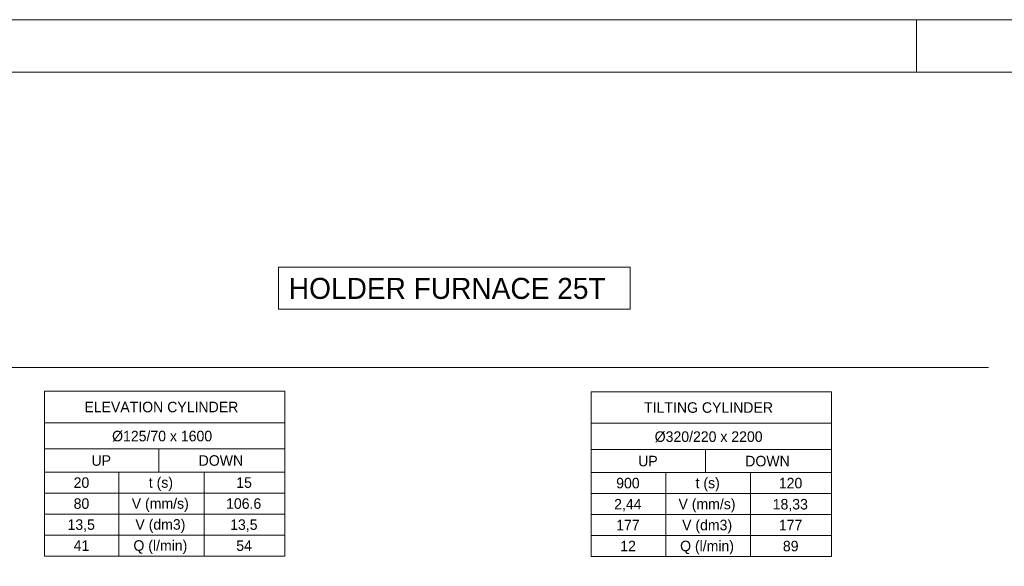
# Model space of a CAD drawing. Header units: millimetres. Extents: x 0 to 203, y 0 to 47.
# Tile 195 of 196: x 167.36 to 174.73, y 42.68 to 46.77. Entities that reach past the tile are written whole.
import ezdxf

# ---------------------------------------------------------------- set-up
doc = ezdxf.new("R2010")
doc.units = ezdxf.units.MM
doc.layers.add('PDF_Geomertry', color=7, linetype='Continuous')
doc.layers.add('PDF_Text', color=7, linetype='Continuous')
doc.styles.add('PDF Arial', font='txt')
doc.styles.add('PDF Arial Bold', font='txt')

msp = doc.modelspace()

# ---------------------------------------------------------------- linework, layer by layer
at = {"layer": 'PDF_Geomertry', "lineweight": 15}
for points in [[(136.5963, 0.0035), (202.8143, 0.0035), (202.8143, 46.7735), (136.5963, 46.7735), (136.5963, 0.0035)], [(138.5652, 0.3971), (202.4207, 0.3971), (202.4207, 46.3799), (138.5652, 46.3799), (138.5652, 0.3971)], [(169.2977, 44.9207), (169.2977, 44.6063), (171.9304, 44.6063), (171.9304, 44.9207), (169.2977, 44.9207)], [(167.5457, 42.7596), (169.3449, 42.7596), (169.3449, 43.9929), (167.5457, 43.9929), (167.5457, 42.7596)], [(171.6393, 42.7554), (173.4393, 42.7554), (173.4393, 43.9896), (171.6393, 43.9896), (171.6393, 42.7554)]]:
    msp.add_lwpolyline(points, close=True, dxfattribs=at)
for points in [[(174.0754, 46.7735), (174.0754, 46.3799)], [(166.4921, 44.1701), (174.6143, 44.1701)], [(167.5457, 43.7576), (169.3449, 43.7576)], [(171.6393, 43.7535), (173.4393, 43.7535)], [(167.5457, 43.561), (169.3449, 43.561)], [(167.5457, 43.3882), (168.4018, 43.3882), (168.4018, 43.561)], [(171.6393, 43.5568), (173.4393, 43.5568)], [(171.6393, 43.384), (172.4963, 43.384), (172.4963, 43.5568)], [(167.5457, 43.2313), (168.1032, 43.2313), (168.1032, 43.3882)], [(167.5457, 43.0735), (168.1032, 43.0735), (168.1032, 43.2313), (168.7402, 43.2313), (168.7402, 43.3882)], [(168.4018, 43.3882), (169.3449, 43.3882)], [(171.6393, 43.2271), (172.1977, 43.2271), (172.1977, 43.384)], [(171.6393, 43.0701), (172.1977, 43.0701), (172.1977, 43.2271), (172.8338, 43.2271), (172.8338, 43.384)], [(172.4963, 43.384), (173.4393, 43.384)], [(167.5457, 42.9165), (168.1032, 42.9165), (168.1032, 43.0735), (168.7402, 43.0735), (168.7402, 43.2313), (169.3449, 43.2313)], [(171.6393, 42.9124), (172.1977, 42.9124), (172.1977, 43.0701), (172.8338, 43.0701), (172.8338, 43.2271), (173.4393, 43.2271)], [(168.1032, 42.7596), (168.1032, 42.9165), (168.7402, 42.9165), (168.7402, 43.0735), (169.3449, 43.0735)], [(172.1977, 42.7554), (172.1977, 42.9124), (172.8338, 42.9124), (172.8338, 43.0701), (173.4393, 43.0701)], [(168.7402, 42.7596), (168.7402, 42.9165), (169.3449, 42.9165)], [(172.8338, 42.7554), (172.8338, 42.9124), (173.4393, 42.9124)]]:
    msp.add_lwpolyline(points, dxfattribs=at)

# ---------------------------------------------------------------- texts
at = {"layer": 'PDF_Text', "attachment_point": 7}
for s, insert, char_height, style in [('HOLDER FURNACE 25T', (169.3754, 44.6819), 0.157282, 'PDF Arial'), ('ELEVATION CYLINDER', (167.8443, 43.8346), 0.07874, 'PDF Arial'), ('TILTING CYLINDER', (172.036, 43.8305), 0.07874, 'PDF Arial'), ('Ø125/70 x 1600', (168.0518, 43.6153), 0.07874, 'PDF Arial Bold'), ('Ø320/220 x 2200', (172.1152, 43.6111), 0.07874, 'PDF Arial Bold'), ('UP', (167.8977, 43.4341), 0.07874, 'PDF Arial'), ('DOWN', (168.6999, 43.4341), 0.07874, 'PDF Arial'), ('UP', (171.9915, 43.4299), 0.07874, 'PDF Arial'), ('DOWN', (172.7935, 43.4299), 0.07874, 'PDF Arial'), ('20', (167.7638, 43.2688), 0.07874, 'PDF Arial'), ('t (s)', (168.3268, 43.247), 0.07874, 'PDF Arial'), ('15', (168.9818, 43.2688), 0.07874, 'PDF Arial'), ('900', (171.8268, 43.2652), 0.07874, 'PDF Arial'), ('120', (173.0449, 43.2652), 0.07874, 'PDF Arial'), ('t (s)', (172.4213, 43.2434), 0.07874, 'PDF Arial'), ('80', (167.7638, 43.1119), 0.07874, 'PDF Arial'), ('106.6', (168.9054, 43.1119), 0.07874, 'PDF Arial'), ('V (mm/s)', (168.199, 43.09), 0.07874, 'PDF Arial'), ('2,44', (171.8115, 43.0935), 0.07874, 'PDF Arial'), ('V (mm/s)', (172.2935, 43.0859), 0.07874, 'PDF Arial'), ('18,33', (172.999, 43.0935), 0.07874, 'PDF Arial'), ('13,5', (167.7179, 42.9407), 0.07874, 'PDF Arial'), ('V (dm3)', (168.2263, 42.9331), 0.07874, 'PDF Arial'), ('13,5', (168.936, 42.9407), 0.07874, 'PDF Arial'), ('177', (171.8268, 42.9521), 0.07874, 'PDF Arial'), ('V (dm3)', (172.3207, 42.9289), 0.07874, 'PDF Arial'), ('177', (173.0449, 42.9521), 0.07874, 'PDF Arial'), ('41', (167.7638, 42.7985), 0.07874, 'PDF Arial'), ('Q (l/min)', (168.2115, 42.7753), 0.07874, 'PDF Arial'), ('54', (168.9818, 42.7971), 0.07874, 'PDF Arial'), ('12', (171.8574, 42.7951), 0.07874, 'PDF Arial'), ('Q (l/min)', (172.3054, 42.772), 0.07874, 'PDF Arial'), ('89', (173.0754, 42.7938), 0.07874, 'PDF Arial')]:
    msp.add_mtext(s, dxfattribs=dict(at, insert=insert, char_height=char_height, style=style))

doc.saveas('drawing.dxf')
